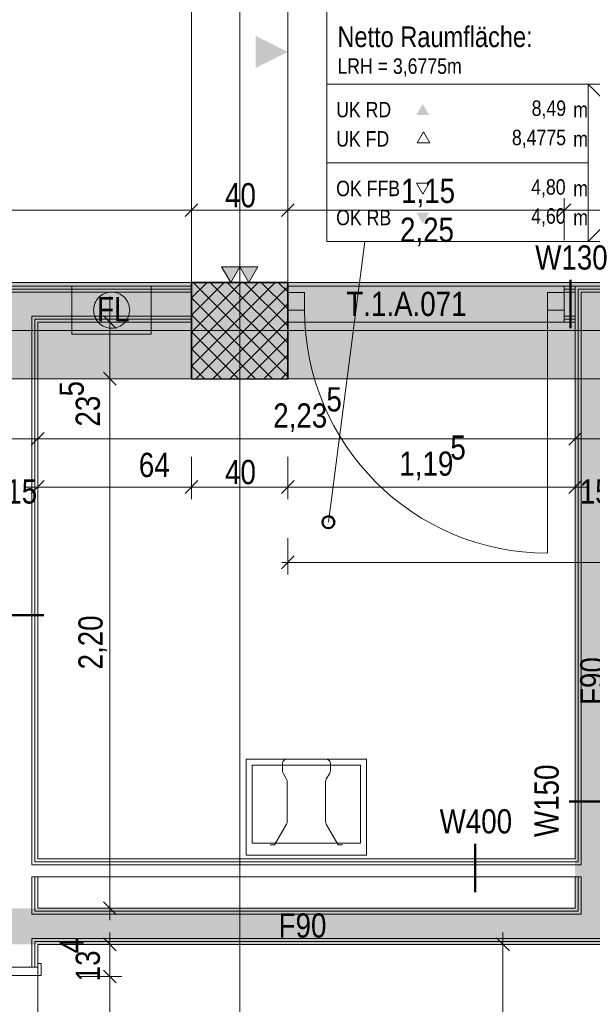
# Model space of a CAD drawing. Extents: x -620 to 300, y 62 to 1107.
# Tile 79 of 256: x -144 to -96, y 711 to 793. Entities that reach past the tile are written whole.
import ezdxf
from ezdxf.lldxf.tags import DXFTag

# ---------------------------------------------------------------- set-up
doc = ezdxf.new("R2010")
doc.units = 0
doc.layers.get('0').update_dxf_attribs({"lineweight": 35})
for name, color, linetype, lineweight, true_color in [('00 -Bauelemente -Dämmung innen', 7, 'Continuous', 9, 0xff7fe6), ('00 -Bauelemente -Gipskarton', 7, 'Continuous', 9, 0xff7fe6), ('00_Beschriftung UZ', 3, 'Continuous', 13, 0x00ff00), ('30 -33 Aussenwände- 3 Aussenstützen', 7, 'Continuous', 50, 0x0000dd), ('30 -34 Innenwände- 2 nichttragend', 7, 'Continuous', 18, 0xff7fe6), ('30 -34 Innenwände- 4 Türen_Fenster', 9, 'Continuous', 15, 0x808080), ('30 -35 Decken- 1 Konstruktion-Träger- Stahlbeton', 7, 'grob-A06G9FRA8I', 13, 0x33aa00), ('40 -41 Abwasser_Wasser_Gas- 1 Abwasser + sanitäre Anlagen', 7, 'Continuous', 9, 0xff6633), ('40 -47 Nutzungspez. Anlagen- 4 Feuerlöschanlagen', 7, 'Continuous', 9, 0xff7fff), ('70 -72 Beschriftung- 2 Beschriftung Bauteile', 7, 'Continuous', 9, 0x9999ff), ('70 -75 Raumstempel- 1 Raumstempel', 1, 'Continuous', 50, 0xff0000), ('70 -75 Raumstempel-2 Verweislinie', 1, 'Continuous', 9, 0xff0000), ('70 -76 Bemaßung- 2 Allgemein', 9, 'Continuous', 5, 0x808080), ('iwb_Schraffur_ F90_feuerbestaendig', 1, 'Continuous', 13, 0xff0000)]:
    doc.layers.add(name, color=color, linetype=linetype, lineweight=lineweight, true_color=true_color)
for name, color, linetype, lineweight in [('70 -71 Achsen- 1 Gebäudeachsen', 7, 'STRICHPUNKT2-A06G9FR98I', 18), ('70 -75 Raumstempel- 3 Wandstempel', 7, 'Continuous', 50), ('Keine', 7, 'Continuous', 9)]:
    doc.layers.add(name, color=color, linetype=linetype, lineweight=lineweight)
doc.layers.add('iwb_Schraffur_Unterzug', color=7, linetype='Continuous', lineweight=5, true_color=0xffffcc, plot=False)
doc.styles.get("Standard").update_dxf_attribs({"font": 'ARIALN.TTF'})
tags = doc.linetypes.add('grob-A06G9FRA8I', pattern=[14, 3, -8, 3]).pattern_tags.tags
tags[8:9] = [DXFTag(74, 4), DXFTag(75, 0), DXFTag(340, '0'), DXFTag(46, 0.0), DXFTag(50, 0.0), DXFTag(44, 0.0), DXFTag(45, 0.0)]
tags[6:7] = [DXFTag(74, 4), DXFTag(75, 0), DXFTag(340, '0'), DXFTag(46, 0.0), DXFTag(50, 0.0), DXFTag(44, 0.0), DXFTag(45, 0.0)]
tags[4:5] = [DXFTag(74, 4), DXFTag(75, 0), DXFTag(340, '0'), DXFTag(46, 0.0), DXFTag(50, 0.0), DXFTag(44, 0.0), DXFTag(45, 0.0)]
tags = doc.linetypes.add('STRICHPUNKT2-A06G9FR98I', pattern=[12.7, 6.35, -3.175, 0, -3.175]).pattern_tags.tags
tags[10:11] = [DXFTag(74, 4), DXFTag(75, 0), DXFTag(340, '0'), DXFTag(46, 0.0), DXFTag(50, 0.0), DXFTag(44, 0.0), DXFTag(45, 0.0)]
tags[8:9] = [DXFTag(74, 4), DXFTag(75, 0), DXFTag(340, '0'), DXFTag(46, 0.0), DXFTag(50, 0.0), DXFTag(44, 0.0), DXFTag(45, 0.0)]
tags[6:7] = [DXFTag(74, 4), DXFTag(75, 0), DXFTag(340, '0'), DXFTag(46, 0.0), DXFTag(50, 0.0), DXFTag(44, 0.0), DXFTag(45, 0.0)]
tags[4:5] = [DXFTag(74, 4), DXFTag(75, 0), DXFTag(340, '0'), DXFTag(46, 0.0), DXFTag(50, 0.0), DXFTag(44, 0.0), DXFTag(45, 0.0)]

# ---------------------------------------------------------------- blocks, each defined once
blk = doc.blocks.new('Referenz-A06G9FRB8I')
at = {"layer": '00 -Bauelemente -Dämmung innen', "color": 0, "linetype": 'Continuous', "ltscale": 0.13}
for p, q in [((-286.575, 770.253), (-129.575, 770.253)), ((-98.575, 770.253), (-97.675, 770.253)), ((-97.175, 770.253), (-44.075, 770.253)), ((-97.175, 770.253), (-97.175, 722.653)), ((-142.875, 768.253), (-129.575, 768.253)), ((-142.875, 768.253), (-142.875, 768.003)), ((-98.575, 768.253), (-97.675, 768.253)), ((-142.875, 768.003), (-142.875, 722.653)), ((-97.175, 722.653), (-142.875, 722.653)), ((-142.875, 721.653), (-142.875, 718.553)), ((-142.375, 721.653), (-142.875, 721.653)), ((-97.675, 721.653), (-142.375, 721.653)), ((-97.175, 721.653), (-97.675, 721.653)), ((-97.175, 721.653), (-97.175, 718.553)), ((-142.875, 718.553), (-97.175, 718.553)), ((-142.875, 716.553), (-142.875, 714.153)), ((-142.875, 716.553), (-95.175, 716.553))]:
    blk.add_line(p, q, dxfattribs=at)
at = {"layer": '00 -Bauelemente -Gipskarton', "color": 0, "linetype": 'Continuous', "ltscale": 0.13}
for p, q in [((-286.575, 770.753), (-129.575, 770.753)), ((-98.575, 770.753), (-97.675, 770.753)), ((-97.675, 770.753), (-44.575, 770.753)), ((-97.675, 770.753), (-97.675, 723.153)), ((-286.575, 770.503), (-129.575, 770.503)), ((-286.575, 770.253), (-129.575, 770.253)), ((-98.575, 770.503), (-97.675, 770.503)), ((-98.575, 770.253), (-97.675, 770.253)), ((-97.425, 770.503), (-44.325, 770.503)), ((-97.425, 770.503), (-97.425, 722.903)), ((-97.175, 770.253), (-97.175, 722.653)), ((-97.175, 770.253), (-44.075, 770.253)), ((-142.875, 768.253), (-129.575, 768.253)), ((-98.575, 768.253), (-97.675, 768.253)), ((-142.875, 768.003), (-142.875, 722.653)), ((-142.625, 768.003), (-142.625, 767.753)), ((-142.625, 768.003), (-129.575, 768.003)), ((-142.625, 767.753), (-142.625, 722.903)), ((-142.375, 767.753), (-129.575, 767.753)), ((-142.375, 767.753), (-142.375, 723.153)), ((-98.575, 768.003), (-97.675, 768.003)), ((-98.575, 767.753), (-97.675, 767.753)), ((-97.175, 722.653), (-142.875, 722.653)), ((-97.425, 722.903), (-142.625, 722.903)), ((-97.675, 723.153), (-142.375, 723.153)), ((-142.875, 721.653), (-142.875, 718.553)), ((-142.625, 721.653), (-142.625, 718.803)), ((-142.375, 721.653), (-142.375, 719.053)), ((-97.675, 721.653), (-97.675, 719.053)), ((-97.425, 721.653), (-97.425, 718.803)), ((-97.175, 721.653), (-97.175, 718.553)), ((-142.875, 718.553), (-97.175, 718.553)), ((-142.625, 718.803), (-97.425, 718.803)), ((-142.375, 719.053), (-97.675, 719.053)), ((-142.875, 716.553), (-142.875, 714.153)), ((-142.875, 716.553), (-95.175, 716.553)), ((-142.625, 716.303), (-94.925, 716.303)), ((-142.625, 716.303), (-142.625, 714.153)), ((-142.375, 716.053), (-142.375, 714.153)), ((-142.375, 716.053), (-94.675, 716.053))]:
    blk.add_line(p, q, dxfattribs=at)
at = {"layer": '00_Beschriftung UZ', "color": 0, "linetype": 'Continuous', "lineweight": 0, "ltscale": 0.13}
blk.add_solid([(-124.246, 788.868), (-121.575, 790.2), (-124.244, 791.539)], dxfattribs=at)
at = {"layer": '30 -33 Aussenwände- 3 Aussenstützen', "color": 0, "lineweight": 9}
for p, q in [((-129.575, 769.758), (-128.28, 771.053)), ((-129.575, 768.344), (-126.866, 771.053)), ((-129.575, 766.93), (-125.452, 771.053)), ((-129.575, 765.515), (-124.038, 771.053)), ((-129.575, 764.101), (-122.624, 771.053)), ((-129.432, 771.053), (-121.575, 763.196)), ((-129.209, 763.053), (-121.575, 770.687)), ((-128.018, 771.053), (-121.575, 764.61)), ((-126.604, 771.053), (-121.575, 766.025)), ((-125.19, 771.053), (-121.575, 767.439)), ((-123.776, 771.053), (-121.575, 768.853)), ((-122.361, 771.053), (-121.575, 770.267)), ((-129.575, 769.782), (-122.847, 763.053)), ((-127.795, 763.053), (-121.575, 769.273)), ((-129.575, 768.368), (-124.261, 763.053)), ((-126.381, 763.053), (-121.575, 767.859)), ((-125.575, 768.053), (-125.575, 766.053)), ((-129.575, 766.954), (-125.675, 763.053)), ((-126.575, 767.053), (-124.575, 767.053)), ((-124.967, 763.053), (-121.575, 766.444)), ((-129.575, 765.539), (-127.089, 763.053)), ((-123.553, 763.053), (-121.575, 765.03)), ((-129.575, 764.125), (-128.503, 763.053)), ((-122.138, 763.053), (-121.575, 763.616))]:
    blk.add_line(p, q, dxfattribs=at)
at = {"layer": '30 -33 Aussenwände- 3 Aussenstützen', "color": 0, "linetype": 'Continuous', "lineweight": -2, "ltscale": 0.25}
for p, q in [((-121.575, 771.053), (-129.575, 771.053)), ((-129.575, 771.053), (-129.575, 763.053)), ((-121.575, 763.053), (-121.575, 771.053)), ((-129.575, 763.053), (-121.575, 763.053))]:
    blk.add_line(p, q, dxfattribs=at)
at = {"layer": '30 -34 Innenwände- 2 nichttragend', "color": 0, "linetype": 'Continuous', "ltscale": 0.18}
for p, q in [((-286.575, 770.753), (-129.575, 770.753)), ((-129.575, 767.753), (-129.575, 770.753)), ((-121.575, 770.503), (-121.575, 770.753)), ((-121.575, 770.503), (-121.575, 770.753)), ((-121.575, 767.753), (-121.575, 770.753)), ((-98.575, 770.753), (-97.675, 770.753)), ((-98.575, 770.503), (-98.575, 770.753)), ((-98.575, 770.503), (-98.575, 770.753)), ((-97.675, 770.753), (-44.575, 770.753)), ((-97.675, 770.753), (-97.675, 723.153)), ((-121.575, 770.253), (-121.575, 770.503)), ((-121.575, 767.753), (-121.575, 770.503)), ((-121.575, 768.253), (-121.575, 770.253)), ((-98.575, 770.253), (-98.575, 770.503)), ((-98.575, 767.753), (-98.575, 770.503)), ((-98.575, 768.253), (-98.575, 770.253)), ((-121.575, 768.003), (-121.575, 768.253)), ((-98.575, 768.003), (-98.575, 768.253)), ((-142.375, 767.753), (-129.575, 767.753)), ((-142.375, 767.753), (-142.375, 723.153)), ((-121.575, 767.753), (-121.575, 768.003)), ((-98.575, 767.753), (-98.575, 768.003)), ((-98.575, 767.753), (-97.675, 767.753)), ((-97.675, 723.153), (-142.375, 723.153)), ((-97.675, 721.653), (-142.375, 721.653)), ((-142.375, 721.653), (-142.375, 719.053)), ((-97.675, 721.653), (-97.675, 719.053)), ((-142.375, 719.053), (-97.675, 719.053)), ((-142.375, 716.053), (-142.375, 714.153)), ((-142.375, 716.053), (-94.675, 716.053)), ((-142.375, 714.153), (-142.375, 714.473))]:
    blk.add_line(p, q, dxfattribs=at)
at = {"layer": '30 -34 Innenwände- 4 Türen_Fenster', "color": 0, "linetype": 'grob-A06G9FRA8I', "ltscale": 0.15}
for p, q in [((-121.575, 770.753), (-98.575, 770.753)), ((-99.975, 768.753), (-99.975, 748.553)), ((-121.575, 767.753), (-98.575, 767.753)), ((-142.375, 714.153), (-142.375, 696.453))]:
    blk.add_line(p, q, dxfattribs=at)
at = {"layer": '30 -34 Innenwände- 4 Türen_Fenster', "color": 0, "linetype": 'Continuous', "ltscale": 0.15}
for p, q in [((-121.575, 770.213), (-120.175, 770.213)), ((-121.575, 768.753), (-121.575, 770.213)), ((-120.175, 770.213), (-120.175, 768.753)), ((-99.975, 770.213), (-98.575, 770.213)), ((-99.975, 768.753), (-99.975, 770.213)), ((-98.575, 770.213), (-98.575, 768.753)), ((-120.175, 768.753), (-121.575, 768.753)), ((-98.575, 768.753), (-99.975, 768.753))]:
    blk.add_line(p, q, dxfattribs=at)
at = {"layer": '30 -34 Innenwände- 4 Türen_Fenster', "color": 0}
for p, q in [((-142.075, 714.473), (-142.375, 714.473)), ((-142.375, 714.473), (-142.375, 714.153)), ((-142.075, 713.473), (-142.075, 714.473)), ((-145.675, 713.473), (-142.075, 713.473)), ((-142.375, 714.153), (-145.375, 714.153))]:
    blk.add_line(p, q, dxfattribs=at)
at = {"layer": '30 -34 Innenwände- 4 Türen_Fenster', "color": 0, "linetype": 'grob-A06G9FRA8I', "ltscale": 0.15}
blk.add_ellipse((-99.975, 768.753), major_axis=(-20.2, 0), ratio=1, start_param=0, end_param=1.570796, dxfattribs=at)
at = {"layer": '30 -35 Decken- 1 Konstruktion-Träger- Stahlbeton', "color": 0}
for p, q in [((-129.575, 988.053), (-129.575, 771.053)), ((-121.575, 988.053), (-121.575, 771.053)), ((-129.575, 771.053), (-451.575, 771.053)), ((-121.575, 771.053), (75.968, 771.053)), ((-129.575, 763.053), (-451.575, 763.053)), ((-121.575, 763.053), (75.968, 763.053))]:
    blk.add_line(p, q, dxfattribs=at)
at = {"layer": '30 -35 Decken- 1 Konstruktion-Träger- Stahlbeton', "color": 0, "linetype": 'Continuous', "lineweight": 35, "ltscale": 0.35}
for p, q in [((-121.575, 771.053), (-129.575, 771.053)), ((-129.575, 763.053), (-129.575, 771.053)), ((-121.575, 771.053), (-121.575, 763.053))]:
    blk.add_line(p, q, dxfattribs=at)
at = {"layer": '40 -41 Abwasser_Wasser_Gas- 1 Abwasser + sanitäre Anlagen', "color": 0, "linetype": 'Continuous', "ltscale": 0.13}
for p, q in [((-125.025, 723.453), (-125.025, 731.453)), ((-125.025, 731.453), (-115.025, 731.453)), ((-118.425, 731.453), (-121.625, 731.453)), ((-115.025, 731.453), (-115.025, 723.453)), ((-124.525, 724.453), (-124.525, 730.953)), ((-124.525, 730.953), (-115.525, 730.953)), ((-122.025, 731.053), (-122.025, 730.487)), ((-118.025, 730.487), (-118.025, 731.053)), ((-115.525, 730.953), (-115.525, 724.453)), ((-121.972, 730.286), (-121.679, 729.779)), ((-118.372, 729.78), (-118.079, 730.286)), ((-121.625, 729.579), (-121.625, 726.251)), ((-118.425, 726.251), (-118.425, 729.579)), ((-121.679, 726.051), (-122.68, 724.317)), ((-117.371, 724.317), (-118.372, 726.051)), ((-115.525, 724.453), (-124.525, 724.453)), ((-122.68, 724.317), (-123.029, 724.317)), ((-117.022, 724.317), (-117.371, 724.317)), ((-115.025, 723.453), (-125.025, 723.453))]:
    blk.add_line(p, q, dxfattribs=at)
for centre, major_axis, end_param in [((-121.625, 731.053), (0, 0.4), 0.785399), ((-118.425, 731.053), (0.4, 0), 1.570796), ((-121.625, 731.053), (-0.283, 0.283), 0.785398), ((-121.625, 730.486), (-0.4, 0), 0.523729), ((-122.025, 729.579), (0.4, 0), 0.522756), ((-118.025, 729.579), (-0.346, 0.2), 0.524419), ((-118.425, 730.487), (0.346, -0.2), 0.524435), ((-122.025, 726.251), (0.346, -0.2), 0.523642), ((-118.025, 726.251), (-0.4, 0), 0.524428)]:
    blk.add_ellipse(centre, major_axis=major_axis, ratio=1, start_param=0, end_param=end_param, dxfattribs=at)
at = {"layer": '40 -47 Nutzungspez. Anlagen- 4 Feuerlöschanlagen', "color": 0, "linetype": 'Continuous', "ltscale": 0.13}
for p, q in [((-139.525, 766.753), (-139.525, 770.753)), ((-139.525, 770.753), (-132.925, 770.753)), ((-132.925, 770.753), (-132.925, 766.753)), ((-137.385, 769.705), (-137.286, 769.814)), ((-137.286, 769.814), (-137.177, 769.913)), ((-137.177, 769.913), (-137.059, 770)), ((-137.059, 770), (-136.933, 770.076)), ((-136.933, 770.076), (-136.799, 770.139)), ((-136.799, 770.139), (-136.661, 770.189)), ((-136.661, 770.189), (-136.518, 770.224)), ((-136.518, 770.224), (-136.372, 770.246)), ((-136.372, 770.246), (-136.225, 770.253)), ((-136.225, 770.253), (-136.078, 770.246)), ((-136.078, 770.246), (-135.933, 770.224)), ((-135.933, 770.224), (-135.79, 770.189)), ((-135.79, 770.189), (-135.651, 770.139)), ((-135.651, 770.139), (-135.518, 770.076)), ((-135.518, 770.076), (-135.392, 770)), ((-135.392, 770), (-135.274, 769.913)), ((-135.274, 769.913), (-135.165, 769.814)), ((-135.165, 769.814), (-135.066, 769.705)), ((-137.718, 768.9), (-137.697, 769.046)), ((-137.697, 769.046), (-137.661, 769.189)), ((-137.661, 769.189), (-137.611, 769.327)), ((-137.611, 769.327), (-137.548, 769.46)), ((-137.548, 769.46), (-137.473, 769.586)), ((-137.473, 769.586), (-137.385, 769.705)), ((-135.066, 769.705), (-134.978, 769.586)), ((-134.978, 769.586), (-134.903, 769.46)), ((-134.903, 769.46), (-134.84, 769.327)), ((-134.84, 769.327), (-134.79, 769.189)), ((-134.79, 769.189), (-134.754, 769.046)), ((-134.754, 769.046), (-134.733, 768.9)), ((-137.725, 768.753), (-137.718, 768.9)), ((-137.718, 768.606), (-137.725, 768.753)), ((-137.697, 768.46), (-137.718, 768.606)), ((-137.661, 768.318), (-137.697, 768.46)), ((-137.611, 768.179), (-137.661, 768.318)), ((-137.548, 768.046), (-137.611, 768.179)), ((-134.84, 768.179), (-134.903, 768.046)), ((-134.79, 768.318), (-134.84, 768.179)), ((-134.754, 768.46), (-134.79, 768.318)), ((-134.733, 768.606), (-134.754, 768.46)), ((-134.733, 768.9), (-134.725, 768.753)), ((-134.725, 768.753), (-134.733, 768.606)), ((-137.473, 767.92), (-137.548, 768.046)), ((-137.385, 767.802), (-137.473, 767.92)), ((-137.286, 767.692), (-137.385, 767.802)), ((-137.177, 767.594), (-137.286, 767.692)), ((-137.059, 767.506), (-137.177, 767.594)), ((-136.933, 767.43), (-137.059, 767.506)), ((-136.799, 767.367), (-136.933, 767.43)), ((-136.661, 767.318), (-136.799, 767.367)), ((-135.651, 767.367), (-135.79, 767.318)), ((-135.518, 767.43), (-135.651, 767.367)), ((-135.392, 767.506), (-135.518, 767.43)), ((-135.274, 767.594), (-135.392, 767.506)), ((-135.165, 767.692), (-135.274, 767.594)), ((-135.066, 767.802), (-135.165, 767.692)), ((-134.978, 767.92), (-135.066, 767.802)), ((-134.903, 768.046), (-134.978, 767.92)), ((-132.925, 766.753), (-139.525, 766.753)), ((-136.518, 767.282), (-136.661, 767.318)), ((-136.372, 767.26), (-136.518, 767.282)), ((-136.225, 767.253), (-136.372, 767.26)), ((-136.078, 767.26), (-136.225, 767.253)), ((-135.933, 767.282), (-136.078, 767.26)), ((-135.79, 767.318), (-135.933, 767.282))]:
    blk.add_line(p, q, dxfattribs=at)
at = {"layer": '70 -71 Achsen- 1 Gebäudeachsen', "color": 0, "linetype": 'STRICHPUNKT2-A06G9FR98I', "ltscale": 0.18}
for p, q in [((-125.575, 1076.993), (-125.575, 77.553)), ((-538.628, 767.053), (75.968, 767.053))]:
    blk.add_line(p, q, dxfattribs=at)
at = {"layer": '70 -72 Beschriftung- 2 Beschriftung Bauteile', "color": 0}
for p, q in [((-126.325, 771.053), (-127.075, 772.352)), ((-127.075, 772.352), (-125.575, 772.352)), ((-125.575, 772.352), (-126.325, 771.053)), ((-124.825, 771.053), (-125.575, 772.352)), ((-125.575, 772.352), (-124.075, 772.352)), ((-124.075, 772.352), (-124.825, 771.053))]:
    blk.add_line(p, q, dxfattribs=at)
at = {"layer": '70 -72 Beschriftung- 2 Beschriftung Bauteile', "color": 0, "lineweight": 0}
for points in [[(-126.325, 771.053), (-127.075, 772.352), (-126.325, 772.352)], [(-126.325, 771.053), (-126.325, 772.352), (-125.575, 772.352)], [(-124.825, 771.053), (-125.575, 772.352), (-124.825, 772.352)], [(-124.825, 771.053), (-124.825, 772.352), (-124.075, 772.352)]]:
    blk.add_solid(points, dxfattribs=at)
at = {"layer": '70 -75 Raumstempel- 1 Raumstempel', "color": 0, "lineweight": 9}
for p, q in [((-118.314, 800.589), (-118.314, 774.45)), ((-118.314, 787.519), (-96.586, 787.519)), ((-93.702, 784.622), (-96.586, 787.519)), ((-81.99, 787.519), (-96.586, 787.519)), ((-96.586, 787.519), (-96.586, 774.45)), ((-110.277, 783.559), (-110.8, 782.653)), ((-109.754, 782.653), (-110.277, 783.559)), ((-110.8, 782.653), (-109.754, 782.653)), ((-118.314, 780.985), (-96.586, 780.985)), ((-110.349, 778.38), (-110.872, 779.286)), ((-110.872, 779.286), (-109.825, 779.286)), ((-109.825, 779.286), (-110.349, 778.38)), ((-93.702, 777.347), (-96.586, 774.45)), ((-81.99, 774.45), (-118.314, 774.45))]:
    blk.add_line(p, q, dxfattribs=at)
at = {"layer": '70 -75 Raumstempel- 1 Raumstempel', "color": 0, "lineweight": 0}
for points in [[(-109.825, 784.974), (-110.349, 785.88), (-110.872, 784.974)], [(-109.825, 776.844), (-110.349, 775.938), (-110.872, 776.844)]]:
    blk.add_solid(points, dxfattribs=at)
at = {"layer": '70 -75 Raumstempel- 3 Wandstempel', "color": 0, "linetype": 'Continuous', "ltscale": 0.5}
for p, q in [((-98.051, 771.253), (-98.051, 767.253)), ((-145.875, 743.403), (-141.875, 743.403)), ((-98.175, 727.913), (-94.175, 727.913)), ((-106, 724.403), (-106, 720.403))]:
    blk.add_line(p, q, dxfattribs=at)
at = {"layer": '70 -75 Raumstempel-2 Verweislinie', "color": 0}
blk.add_line((-115.16, 774.45), (-118.195, 751.126), dxfattribs=at)
at = {"layer": '70 -75 Raumstempel-2 Verweislinie', "color": 0, "linetype": 'ByBlock', "lineweight": 50, "ltscale": 0.5}
blk.add_circle((-118.195, 751.126), 0.5, dxfattribs=at)
at = {"layer": '70 -76 Bemaßung- 2 Allgemein', "color": 0, "linetype": 'Continuous', "ltscale": 0.13}
for p, q in [((-129.575, 774.553), (-129.575, 778.053)), ((-129.575, 774.553), (-129.575, 778.053)), ((-121.575, 774.553), (-121.575, 778.053)), ((-121.575, 774.553), (-121.575, 778.053)), ((-98.575, 774.553), (-98.575, 778.053)), ((-98.575, 774.553), (-98.575, 778.053)), ((-130.636, 777.053), (-285.515, 777.053)), ((-128.575, 777.053), (-130.636, 777.053)), ((-130.575, 777.053), (-128.515, 777.053)), ((-122.636, 777.053), (-128.515, 777.053)), ((-120.575, 777.053), (-122.636, 777.053)), ((-122.575, 777.053), (-120.515, 777.053)), ((-99.636, 777.053), (-120.515, 777.053)), ((-97.575, 777.053), (-99.636, 777.053)), ((-99.575, 777.053), (-97.515, 777.053)), ((-45.636, 777.053), (-97.515, 777.053)), ((-136.375, 768.814), (-136.375, 769.874)), ((-136.375, 766.753), (-136.375, 768.814)), ((-133.875, 767.753), (-137.375, 767.753)), ((-136.375, 763.053), (-136.375, 767.753)), ((-136.375, 764.053), (-136.375, 761.993)), ((-136.375, 764.053), (-136.375, 761.993)), ((-136.375, 763.053), (-137.375, 763.053)), ((-136.375, 763.053), (-137.375, 763.053)), ((-136.375, 761.993), (-136.375, 760.932)), ((-136.375, 720.114), (-136.375, 761.993)), ((-142.375, 760.553), (-142.375, 757.053)), ((-142.375, 760.553), (-142.375, 757.053)), ((-97.675, 760.553), (-97.675, 757.053)), ((-97.675, 760.553), (-97.675, 757.053)), ((-142.375, 758.053), (-145.375, 758.053)), ((-143.375, 758.053), (-141.315, 758.053)), ((-143.375, 758.053), (-141.315, 758.053)), ((-141.315, 758.053), (-140.255, 758.053)), ((-98.736, 758.053), (-141.315, 758.053)), ((-98.736, 758.053), (-99.796, 758.053)), ((-96.675, 758.053), (-98.736, 758.053)), ((-96.675, 758.053), (-98.736, 758.053)), ((-94.675, 758.053), (-97.675, 758.053)), ((-142.375, 756.553), (-142.375, 753.053)), ((-129.575, 756.553), (-129.575, 753.053)), ((-129.575, 756.553), (-129.575, 753.053)), ((-121.575, 756.553), (-121.575, 753.053)), ((-121.575, 756.553), (-121.575, 753.053)), ((-97.675, 756.553), (-97.675, 753.053)), ((-143.375, 754.053), (-141.315, 754.053)), ((-130.636, 754.053), (-141.315, 754.053)), ((-128.575, 754.053), (-130.636, 754.053)), ((-130.575, 754.053), (-128.515, 754.053)), ((-122.636, 754.053), (-128.515, 754.053)), ((-120.575, 754.053), (-122.636, 754.053)), ((-122.575, 754.053), (-120.515, 754.053)), ((-98.736, 754.053), (-120.515, 754.053)), ((-96.675, 754.053), (-98.736, 754.053)), ((-121.575, 749.794), (-121.575, 746.794)), ((-122.106, 747.263), (-121.045, 748.325)), ((-122.075, 747.794), (-120.515, 747.794)), ((-67.636, 747.794), (-120.515, 747.794)), ((-136.375, 718.053), (-136.375, 720.114)), ((-133.875, 719.053), (-137.375, 719.053)), ((-136.375, 717.053), (-136.375, 714.993)), ((-103.675, 717.053), (-103.675, 714.993)), ((-138.875, 716.053), (-135.375, 716.053)), ((-101.175, 716.053), (-104.675, 716.053)), ((-136.375, 714.439), (-136.375, 714.993)), ((-103.675, 693.114), (-103.675, 714.993)), ((-136.375, 712.378), (-136.375, 714.439)), ((-136.375, 714.378), (-136.375, 712.318)), ((-138.875, 713.378), (-135.375, 713.378)), ((-138.875, 713.378), (-135.375, 713.378)), ((-136.375, 696.739), (-136.375, 712.318))]:
    blk.add_line(p, q, dxfattribs=at)
at = {"layer": '70 -76 Bemaßung- 2 Allgemein', "color": 0, "linetype": 'Continuous', "lineweight": 20, "ltscale": 0.2}
for p, q in [((-129.045, 777.584), (-130.106, 776.523)), ((-130.106, 776.523), (-129.045, 777.584)), ((-122.106, 776.523), (-121.045, 777.584)), ((-121.045, 777.584), (-122.106, 776.523)), ((-98.045, 777.584), (-99.106, 776.523)), ((-99.106, 776.523), (-98.045, 777.584)), ((-135.845, 767.223), (-136.906, 768.284)), ((-136.906, 763.584), (-135.845, 762.523)), ((-136.906, 763.584), (-135.845, 762.523)), ((-142.906, 757.523), (-141.845, 758.584)), ((-142.906, 757.523), (-141.845, 758.584)), ((-97.145, 758.584), (-98.206, 757.523)), ((-97.145, 758.584), (-98.206, 757.523)), ((-142.906, 753.523), (-141.845, 754.584)), ((-130.106, 753.523), (-129.045, 754.584)), ((-129.045, 754.584), (-130.106, 753.523)), ((-121.045, 754.584), (-122.106, 753.523)), ((-122.106, 753.523), (-121.045, 754.584)), ((-97.145, 754.584), (-98.206, 753.523)), ((-135.845, 718.523), (-136.906, 719.584)), ((-136.906, 716.584), (-135.845, 715.523)), ((-104.206, 716.584), (-103.145, 715.523)), ((-136.906, 713.909), (-135.845, 712.848)), ((-135.845, 712.848), (-136.906, 713.909))]:
    blk.add_line(p, q, dxfattribs=at)
at = {"layer": '40 -47 Nutzungspez. Anlagen- 4 Feuerlöschanlagen', "color": 0, "linetype": 'Continuous', "ltscale": 0.13, "insert": (-137.43, 769.836), "char_height": 2.01377, "attachment_point": 1}
blk.add_mtext('{\\fArial Narrow;FL}', dxfattribs=at)
at = {"layer": '70 -75 Raumstempel- 1 Raumstempel', "color": 0, "linetype": 'Continuous', "ltscale": 0.5, "attachment_point": 1, "rotation": 0}
for s, insert, char_height in [('{\\fArial Narrow;Netto Raumfläche:}', (-117.447, 792.315), 1.71171), ('{\\fArial Narrow;LRH = 3,6775m}', (-117.447, 789.666), 1.28378), ('{\\fArial Narrow;8,49}', (-101.289, 786.17), 1.28378), ('{\\fArial Narrow;UK RD}', (-117.549, 786.054), 1.28378), ('{\\fArial Narrow;m}', (-97.829, 786.044), 1.28378), ('{\\fArial Narrow;8,4775}', (-102.93, 783.736), 1.28378), ('{\\fArial Narrow;UK FD}', (-117.549, 783.621), 1.28378), ('{\\fArial Narrow;m}', (-97.829, 783.61), 1.28378), ('{\\fArial Narrow;4,80}', (-101.33, 779.627), 1.28378), ('{\\fArial Narrow;OK FFB}', (-117.549, 779.501), 1.28378), ('{\\fArial Narrow;m}', (-97.829, 779.501), 1.28378), ('{\\fArial Narrow;4,60}', (-101.33, 777.213), 1.28378), ('{\\fArial Narrow;OK RB}', (-117.549, 777.087), 1.28378), ('{\\fArial Narrow;m}', (-97.829, 777.087), 1.28378)]:
    blk.add_mtext(s, dxfattribs=dict(at, insert=insert, char_height=char_height))
at = {"layer": '70 -75 Raumstempel- 3 Wandstempel', "color": 0, "linetype": 'Continuous', "ltscale": 0.5, "char_height": 2.01377, "attachment_point": 1}
for s, insert in [('{\\fArial Narrow;W130}', (-100.993, 774.132)), ('{\\fArial Narrow;W400}', (-108.942, 727.286)), ('{\\fArial Narrow;F90}', (-122.335, 718.632))]:
    blk.add_mtext(s, dxfattribs=dict(at, insert=insert))
at = {"layer": '70 -75 Raumstempel- 3 Wandstempel', "color": 0, "linetype": 'Continuous', "ltscale": 0.5, "char_height": 2.01377, "attachment_point": 1, "rotation": 90}
for s, insert in [('{\\fArial Narrow;F90}', (-97.254, 735.943)), ('{\\fArial Narrow;W150}', (-101.054, 724.971))]:
    blk.add_mtext(s, dxfattribs=dict(at, insert=insert))
at = {"layer": '70 -76 Bemaßung- 2 Allgemein', "color": 0, "linetype": 'Continuous', "ltscale": 0.13, "char_height": 2.01377, "attachment_point": 1}
for s, insert in [('{\\fArial Narrow;1,15}', (-112.15, 779.669)), ('{\\fArial Narrow;40}', (-126.792, 779.304)), ('{\\fArial Narrow;2,25}', (-112.24, 776.435)), ('{\\fArial Narrow;5}', (-118.359, 762.346)), ('{\\fArial Narrow;2,23}', (-122.785, 761.003)), ('{\\fArial Narrow;5}', (-108.05, 758.346)), ('{\\fArial Narrow;64}', (-133.964, 756.895)), ('{\\fArial Narrow;1,19}', (-112.295, 757.003)), ('{\\fArial Narrow;40}', (-126.792, 756.304)), ('{\\fArial Narrow;15}', (-144.987, 754.692)), ('{\\fArial Narrow;15}', (-97.287, 754.692))]:
    blk.add_mtext(s, dxfattribs=dict(at, insert=insert))
at = {"layer": '70 -76 Bemaßung- 2 Allgemein', "color": 0, "linetype": 'Continuous', "ltscale": 0.13, "char_height": 2.01377, "attachment_point": 1, "rotation": 90}
for s, insert in [('{\\fArial Narrow;5}', (-140.56, 761.578)), ('{\\fArial Narrow;23}', (-139.218, 759.076)), ('{\\fArial Narrow;2,20}', (-138.991, 738.894)), ('{\\fArial Narrow;4}', (-140.56, 715.305)), ('{\\fArial Narrow;13}', (-139.218, 712.984))]:
    blk.add_mtext(s, dxfattribs=dict(at, insert=insert))
at = {"layer": 'Keine', "color": 0, "linetype": 'Continuous', "ltscale": 0.13, "insert": (-116.708, 770.272), "char_height": 2.01377, "attachment_point": 1}
blk.add_mtext('{\\fArial Narrow;T.1.A.071}', dxfattribs=at)
blk = doc.blocks.new('Referenz-A06G9FRD8I')
at = {"layer": 'iwb_Schraffur_ F90_feuerbestaendig', "linetype": 'Continuous', "ltscale": 0.13}
blk.add_hatch(color=256, dxfattribs=at).paths.add_polyline_path([(-202.375, 719.053), (-97.675, 719.053), (-97.675, 770.753), (-44.572, 770.753), (-44.572, 767.753), (-94.675, 767.753), (-94.675, 716.053), (-199.375, 716.053), (-199.375, 601.353), (-44.573, 601.353), (-44.573, 598.353), (-202.375, 598.353)])
at = {"layer": 'iwb_Schraffur_Unterzug', "linetype": 'Continuous', "ltscale": 0.13}
for points in [[(-538.628, 771.053), (75.968, 771.053), (75.968, 769.399)], [(-538.628, 771.053), (75.968, 769.399), (-538.628, 768.695)], [(-538.628, 768.695), (75.968, 769.399), (75.968, 764.708)], [(-538.628, 768.695), (75.968, 764.708), (-538.628, 765.412)], [(-538.628, 765.412), (75.968, 764.708), (75.968, 763.053)], [(-538.628, 765.412), (75.968, 763.053), (-538.628, 763.053)]]:
    blk.add_solid(points, dxfattribs=at)

msp = doc.modelspace()

# ---------------------------------------------------------------- block references
at = {"color": 8, "lineweight": 25, "ltscale": 0.25, "true_color": 0x808080}
for name in ['Referenz-A06G9FRB8I', 'Referenz-A06G9FRD8I']:
    msp.add_blockref(name, (0, 0), dxfattribs=at)

doc.saveas('drawing.dxf')
